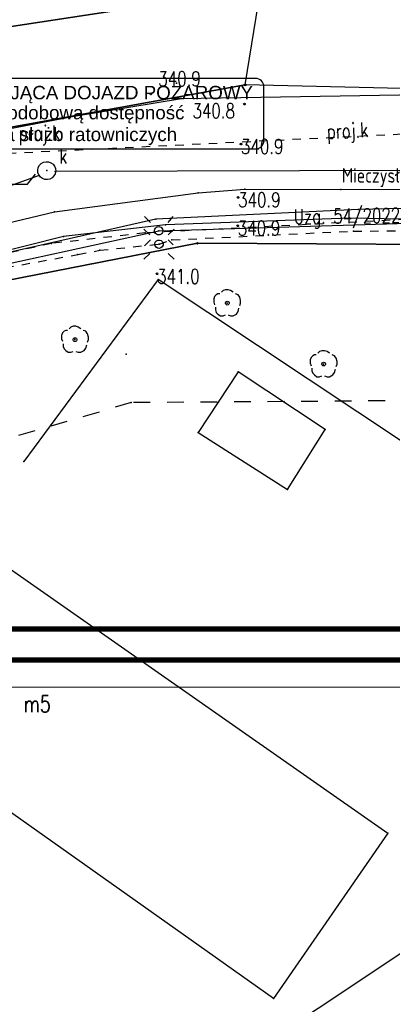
# Model space of a CAD drawing. Extents: x 5552506 to 5553307, y 5642054 to 5642708.
# Tile 13 of 72: x 5552858 to 5552880, y 5642383 to 5642442. Entities that reach past the tile are written whole.
import ezdxf
from ezdxf.enums import TextEntityAlignment as Align

# ---------------------------------------------------------------- set-up
doc = ezdxf.new("R2010")
doc.units = 0
doc.header["$MEASUREMENT"] = 0
doc.linetypes.add('1', pattern=[2, 1, -1])
doc.linetypes.add('2', pattern=[1, 0.5, -0.5])
for name, color, linetype, lineweight in [('3DPLAN_A_TABELKA POMIESZCZEŃ', 7, 'Continuous', 0), ('A_SC_WID', 1, 'Continuous', 18), ('A_TXT_TABELKI', 145, 'Continuous', 5)]:
    doc.layers.add(name, color=color, linetype=linetype, lineweight=lineweight)
for name, color, linetype in [('drzewa', 98, 'Continuous'), ('EGB_Budynek', 7, 'Continuous'), ('EGB_DzialkaEwidencyjna', 7, 'Continuous'), ('EGB_KonturUzytkuGruntowego', 7, 'Continuous'), ('EGB_PunktGraniczny', 7, 'Continuous'), ('GES_PrzewodElektroenergetyczny', 7, 'Continuous'), ('GES_PrzewodKanalizacyjny', 7, 'Continuous'), ('GES_PrzewodTelekomunikacyjny', 7, 'Continuous'), ('GES_Rzedna', 7, 'Continuous'), ('GES_UrzadzeniaSiecElektroenerge', 7, 'Continuous'), ('GES_UrzadzeniaSiecKanalizacyjna', 7, 'Continuous'), ('OT_Komunikacja', 7, 'Continuous'), ('OT_Rzedna', 7, 'Continuous'), ('przew_d_wodociagowy', 5, 'Continuous'), ('zakres', 7, 'Continuous')]:
    doc.layers.add(name, color=color, linetype=linetype)
doc.styles.add('J-SWIS', font='arial.ttf', dxfattribs={"width": 0.8})
doc.styles.add('STYL_ARIAL', font='simplex', dxfattribs={"width": 0.75, "oblique": 0.1})

# ---------------------------------------------------------------- blocks, each defined once
blk = doc.blocks.new('DLI')
at = {"color": 7}
for points in [[(0.7, 1.3, 0), (0.4, 1.5, 0), (0.1, 1.6, 0), (-0.2, 1.6, 0), (-0.5, 1.5, 0), (-0.7, 1.3, 0)], [(-0.9, 1.1, 0), (-1.1, 1.1, 0), (-1.3, 1, 0), (-1.5, 0.8, 0), (-1.6, 0.5, 0), (-1.6, 0.1, 0), (-1.5, -0.2, 0)], [(0, 0.2236, 0), (0.097, 0.2015, 0), (0.1748, 0.1394, 0), (0.218, 0.0498, 0), (0.218, -0.0498, 0), (0.1748, -0.1394, 0), (0.097, -0.2015, 0), (0, -0.2236, 0), (-0.097, -0.2015, 0), (-0.1748, -0.1394, 0), (-0.218, -0.0498, 0), (-0.218, 0.0498, 0), (-0.1748, 0.1394, 0), (-0.097, 0.2015, 0), (0, 0.2236, 0)], [(1.5, -0.3, 0), (1.6, 0, 0), (1.6, 0.3, 0), (1.5, 0.7, 0), (1.3, 1, 0), (1, 1.1, 0)], [(-1.4, -0.5, 0), (-1.4, -0.8, 0), (-1.3, -1.1, 0), (-1.1, -1.3, 0), (-0.8, -1.5, 0), (-0.5, -1.5, 0), (-0.2, -1.4, 0)], [(0.1, -1.4, 0), (0.4, -1.5, 0), (0.7, -1.5, 0), (1.1, -1.3, 0), (1.3, -1, 0), (1.4, -0.6, 0)]]:
    blk.add_polyline3d(points, dxfattribs=at)
blk = doc.blocks.new('RTPW01')
at = {"color": 7}
blk.add_polyline3d([(0, 0.1, 0), (0.0643, 0.0766, 0), (0.0985, 0.0174, 0), (0.0866, -0.05, 0), (0.0342, -0.094, 0), (-0.0342, -0.094, 0), (-0.0866, -0.05, 0), (-0.0985, 0.0174, 0), (-0.0643, 0.0766, 0), (0, 0.1, 0)], dxfattribs=at)
blk = doc.blocks.new('SUSM01')
at = {"color": 7}
for points in [[(-1, 1, 0), (-1.7, 1.7, 0)], [(1.1, 1, 0), (1.7, 1.7, 0)], [(-1, -1.1, 0), (-1.7, -1.8, 0)], [(1.1, -1.1, 0), (1.7, -1.7, 0)]]:
    blk.add_polyline3d(points, dxfattribs=at)
blk = doc.blocks.new('SLU')
at = {"color": 7}
blk.add_polyline3d([(0, 0.5, 0), (0.1409, 0.4797, 0), (0.2703, 0.4206, 0), (0.3779, 0.3274, 0), (0.4548, 0.2077, 0), (0.4949, 0.0712, 0), (0.4949, -0.0712, 0), (0.4548, -0.2077, 0), (0.3779, -0.3274, 0), (0.2703, -0.4206, 0), (0.1409, -0.4797, 0), (0, -0.5, 0), (-0.1409, -0.4797, 0), (-0.2703, -0.4206, 0), (-0.3779, -0.3274, 0), (-0.4548, -0.2077, 0), (-0.4949, -0.0712, 0), (-0.4949, 0.0712, 0), (-0.4548, 0.2077, 0), (-0.3779, 0.3274, 0), (-0.2703, 0.4206, 0), (-0.1409, 0.4797, 0), (0, 0.5, 0)], dxfattribs=at)

msp = doc.modelspace()

# ---------------------------------------------------------------- linework, layer by layer
at = {"color": 7}
for p in [(5552865.86, 5642437.53, 340.9), (5552867.69, 5642437.25), (5552871.45, 5642436.92, 340.8), (5552861.29, 5642436.2), (5552871.24, 5642434.54, 340.9), (5552859.66, 5642432.95), (5552860.17, 5642432.9), (5552859.208, 5642432.664), (5552868.69, 5642431.63), (5552871.47, 5642431.85), (5552877.19, 5642431.82), (5552871.07, 5642431.35, 340.9), (5552860.13, 5642430.48), (5552878.23, 5642430.62), (5552866.17, 5642430.06), (5552877.74, 5642430.12), (5552866.34, 5642429.36), (5552866.34, 5642429.36), (5552866.74, 5642429.71), (5552871.05, 5642429.66, 340.9), (5552860.65, 5642429.01), (5552866.24, 5642426.79, 341), (5552866.31, 5642426.45), (5552864.4, 5642422), (5552871.07, 5642420.94), (5552871.07, 5642420.94), (5552864.7, 5642419.1), (5552876.27, 5642417.49), (5552868.69, 5642417.32), (5552858.3, 5642415.59), (5552874.01, 5642413.91)]:
    msp.add_point(p, dxfattribs=at)
at = {"layer": '3DPLAN_A_TABELKA POMIESZCZEŃ', "color": 1, "linetype": 'ByBlock'}
msp.add_lwpolyline([(5552761.03735, 5642402.10817), (5552971.03735, 5642402.10817), (5552971.03735, 5642550.60817), (5552761.03735, 5642550.60817)], close=True, dxfattribs=at)
at = {"layer": 'A_SC_WID', "lineweight": 30}
msp.add_lwpolyline([(5552847.31645, 5642434.2485), (5552872.11231, 5642434.2485, 0.41421356), (5552872.61231, 5642434.7485), (5552872.61231, 5642437.94928, 0.41421356), (5552872.11231, 5642438.44928), (5552847.31645, 5642438.44928, 0.41421356), (5552846.81645, 5642437.94928), (5552846.81645, 5642434.7485, 0.41421356)], format="xyb", close=True, dxfattribs=at)
at = {"layer": 'A_TXT_TABELKI', "color": 0, "const_width": 0.30708}
for points in [[(5552761.03735, 5642403.73737), (5553020.12403, 5642403.73737), (5553020.08946, 5642550.60817), (5552761.03735, 5642550.60817)], [(5552782.18344, 5642405.58737), (5553018.27403, 5642405.58737), (5553018.23946, 5642548.75817), (5552782.18344, 5642548.75817)]]:
    msp.add_lwpolyline(points, close=True, dxfattribs=at)
at = {"layer": 'drzewa', "color": 98}
for p in [(5552870.42, 5642425.04), (5552861.34, 5642422.86), (5552876.17, 5642421.4)]:
    msp.add_point(p, dxfattribs=at)
at = {"layer": 'EGB_Budynek', "color": 7}
for points in [[(5552869.22, 5642449.98, 0), (5552870.21, 5642443.51, 0), (5552843.02, 5642439.34, 0), (5552840.05, 5642438.88, 0), (5552839.1, 5642445.07, 0), (5552842.11, 5642445.56, 0), (5552869.22, 5642449.98, 0)], [(5552844.78, 5642418.06, 0), (5552879.99, 5642393.4, 0), (5552873.17, 5642383.53, 0), (5552838.13, 5642408.38, 0), (5552844.78, 5642418.06, 0)]]:
    msp.add_polyline3d(points, dxfattribs=at)
for p in [(5552879.99, 5642393.4), (5552873.17, 5642383.53)]:
    msp.add_point(p, dxfattribs=at)
at = {"layer": 'EGB_DzialkaEwidencyjna', "color": 7}
for points in [[(5552914.66, 5642524.09, 0), (5552884.57, 5642497.71, 0), (5552889.45, 5642492.68, 0), (5552865.87, 5642471.42, 0), (5552869.22, 5642449.98, 0), (5552870.21, 5642443.51, 0), (5552843.02, 5642439.34, 0), (5552847.18, 5642433.67, 0), (5552871.49, 5642438.07, 0), (5552872.41, 5642443.73, 0), (5552871.12, 5642443.76, 0), (5552871.26, 5642450.26, 0), (5552873.48, 5642450.22, 0), (5552899.85, 5642449.72, 0), (5552901.3, 5642456.99, 0), (5552914.66, 5642524.09, 0)], [(5552869.22, 5642449.98, 0), (5552842.11, 5642445.56, 0), (5552839.1, 5642445.07, 0), (5552840.05, 5642438.88, 0), (5552843.02, 5642439.34, 0), (5552870.21, 5642443.51, 0), (5552869.22, 5642449.98, 0)], [(5552839.1, 5642445.07, 0), (5552830.74, 5642439.96, 0), (5552833.92, 5642434.58, 0), (5552834.27, 5642428.7, 0), (5552820.61, 5642421.11, 0), (5552800.21, 5642406.62, 0), (5552784.15, 5642392.76, 0), (5552768.14, 5642376.62, 0), (5552720.96, 5642323.39, 0), (5552701.62, 5642301.74, 0), (5552706.7, 5642295.13, 0), (5552717.44, 5642306.43, 0), (5552729.15, 5642320.59, 0), (5552735.18, 5642327.54, 0), (5552769.27, 5642365.48, 0), (5552791.35, 5642387.5, 0), (5552806.86, 5642399.85, 0), (5552813.79, 5642404.68, 0), (5552827.38, 5642414.15, 0), (5552840.24, 5642421.26, 0), (5552854.32, 5642425.81, 0), (5552868.64, 5642428.61, 0), (5552897.02, 5642428.46, 0), (5552914.49, 5642426.71, 0)], [(5552989.36355, 5642415.76795, 0), (5552980.92, 5642418.75, 0), (5552913.24, 5642435.93, 0), (5552901.23, 5642437.37, 0), (5552871.49, 5642438.07, 0), (5552847.18, 5642433.67, 0), (5552843.02, 5642439.34, 0), (5552840.05, 5642438.88, 0), (5552839.1, 5642445.07, 0)], [(5552989.36355, 5642415.76795, 0), (5552980.92, 5642418.75, 0), (5552913.24, 5642435.93, 0), (5552901.23, 5642437.37, 0), (5552871.49, 5642438.07, 0), (5552872.41, 5642443.73, 0)], [(5552868.64, 5642428.61, 0), (5552854.32, 5642425.81, 0), (5552840.24, 5642421.26, 0), (5552827.38, 5642414.15, 0), (5552813.79, 5642404.68, 0), (5552806.86, 5642399.85, 0), (5552791.35, 5642387.5, 0), (5552838.62, 5642354.95, 0), (5552857.06, 5642370.43, 0), (5552888.33, 5642391.28, 0), (5552900.48, 5642424.62, 0), (5552897.02, 5642428.46, 0), (5552868.64, 5642428.61, 0)]]:
    msp.add_polyline3d(points, dxfattribs=at)
for p in [(5552871.49, 5642438.07), (5552871.49, 5642438.07), (5552871.49, 5642438.07), (5552868.64, 5642428.61), (5552868.64, 5642428.61), (5552868.64, 5642428.61)]:
    msp.add_point(p, dxfattribs=at)
at = {"layer": 'EGB_KonturUzytkuGruntowego', "color": 3}
for points in [[(5552843.02, 5642439.34, 0), (5552870.21, 5642443.51, 0), (5552869.22, 5642449.98, 0), (5552865.87, 5642471.42, 0), (5552889.45, 5642492.68, 0), (5552884.57, 5642497.71, 0), (5552914.66, 5642524.09, 0), (5552901.3, 5642456.99, 0), (5552899.85, 5642449.72, 0), (5552873.48, 5642450.22, 0), (5552871.26, 5642450.26, 0), (5552871.12, 5642443.76, 0), (5552872.41, 5642443.73, 0), (5552901.71, 5642443.12, 0), (5552903.15, 5642442.99, 0), (5552907.04, 5642443.1, 0), (5552949.9401, 5642432.3201, 0), (5552951.0501, 5642431.8601, 0), (5552951.05, 5642431.86, 0), (5552989.34583, 5642422.23675, 0)], [(5552869.22, 5642449.98, 0), (5552842.11, 5642445.56, 0), (5552839.1, 5642445.07, 0), (5552840.05, 5642438.88, 0), (5552843.02, 5642439.34, 0), (5552870.21, 5642443.51, 0), (5552869.22, 5642449.98, 0)], [(5552989.36355, 5642415.76795, 0), (5552980.92, 5642418.75, 0), (5552913.24, 5642435.93, 0), (5552901.23, 5642437.37, 0), (5552871.49, 5642438.07, 0), (5552847.18, 5642433.67, 0), (5552843.02, 5642439.34, 0)], [(5552735.18, 5642327.54, 0), (5552736.93, 5642324.21, 0), (5552771.58, 5642299.89, 0), (5552776.83, 5642298.98, 0), (5552786.84, 5642291.89, 0), (5552797.83, 5642318.44, 0), (5552838.62, 5642354.95, 0), (5552857.06, 5642370.43, 0), (5552888.33, 5642391.28, 0), (5552900.48, 5642424.62, 0), (5552897.02, 5642428.46, 0), (5552868.64, 5642428.61, 0), (5552854.32, 5642425.81, 0), (5552840.24, 5642421.26, 0), (5552827.38, 5642414.15, 0), (5552813.79, 5642404.68, 0), (5552806.86, 5642399.85, 0), (5552791.35, 5642387.5, 0), (5552769.27, 5642365.48, 0), (5552735.18, 5642327.54, 0)]]:
    msp.add_polyline3d(points, dxfattribs=at)
at = {"layer": 'EGB_PunktGraniczny', "color": 7}
for points in [[(5552871.4549, 5642438.0344, 0), (5552871.44, 5642438.0696, 0), (5552871.4544, 5642438.1051, 0), (5552871.4896, 5642438.12, 0), (5552871.5251, 5642438.1056, 0), (5552871.54, 5642438.0704, 0), (5552871.5256, 5642438.0349, 0), (5552871.4904, 5642438.02, 0), (5552871.4549, 5642438.0344, 0)], [(5552871.4584, 5642438.0379, 0), (5552871.445, 5642438.0696, 0), (5552871.4579, 5642438.1016, 0), (5552871.4896, 5642438.115, 0), (5552871.5216, 5642438.1021, 0), (5552871.535, 5642438.0704, 0), (5552871.5221, 5642438.0384, 0), (5552871.4904, 5642438.025, 0), (5552871.4584, 5642438.0379, 0)], [(5552871.4619, 5642438.0415, 0), (5552871.45, 5642438.0697, 0), (5552871.4615, 5642438.0981, 0), (5552871.4897, 5642438.11, 0), (5552871.5181, 5642438.0985, 0), (5552871.53, 5642438.0703, 0), (5552871.5185, 5642438.0419, 0), (5552871.4903, 5642438.03, 0), (5552871.4619, 5642438.0415, 0)], [(5552871.4655, 5642438.0451, 0), (5552871.455, 5642438.0697, 0), (5552871.4651, 5642438.0945, 0), (5552871.4897, 5642438.105, 0), (5552871.5145, 5642438.0949, 0), (5552871.525, 5642438.0703, 0), (5552871.5149, 5642438.0455, 0), (5552871.4903, 5642438.035, 0), (5552871.4655, 5642438.0451, 0)], [(5552871.469, 5642438.0486, 0), (5552871.46, 5642438.0698, 0), (5552871.4686, 5642438.091, 0), (5552871.4898, 5642438.1, 0), (5552871.511, 5642438.0914, 0), (5552871.52, 5642438.0702, 0), (5552871.5114, 5642438.049, 0), (5552871.4902, 5642438.04, 0), (5552871.469, 5642438.0486, 0)], [(5552871.4725, 5642438.0522, 0), (5552871.465, 5642438.0698, 0), (5552871.4722, 5642438.0875, 0), (5552871.4898, 5642438.095, 0), (5552871.5075, 5642438.0878, 0), (5552871.515, 5642438.0702, 0), (5552871.5078, 5642438.0525, 0), (5552871.4902, 5642438.045, 0), (5552871.4725, 5642438.0522, 0)], [(5552871.476, 5642438.0557, 0), (5552871.47, 5642438.0698, 0), (5552871.4757, 5642438.084, 0), (5552871.4898, 5642438.09, 0), (5552871.504, 5642438.0843, 0), (5552871.51, 5642438.0702, 0), (5552871.5043, 5642438.056, 0), (5552871.4902, 5642438.05, 0), (5552871.476, 5642438.0557, 0)], [(5552871.4795, 5642438.0593, 0), (5552871.475, 5642438.0699, 0), (5552871.4793, 5642438.0805, 0), (5552871.4899, 5642438.085, 0), (5552871.5005, 5642438.0807, 0), (5552871.505, 5642438.0701, 0), (5552871.5007, 5642438.0595, 0), (5552871.4901, 5642438.055, 0), (5552871.4795, 5642438.0593, 0)], [(5552871.483, 5642438.0629, 0), (5552871.48, 5642438.0699, 0), (5552871.4829, 5642438.077, 0), (5552871.4899, 5642438.08, 0), (5552871.497, 5642438.0771, 0), (5552871.5, 5642438.0701, 0), (5552871.4971, 5642438.063, 0), (5552871.4901, 5642438.06, 0), (5552871.483, 5642438.0629, 0)], [(5552871.4865, 5642438.0664, 0), (5552871.485, 5642438.07, 0), (5552871.4864, 5642438.0735, 0), (5552871.49, 5642438.075, 0), (5552871.4935, 5642438.0736, 0), (5552871.495, 5642438.07, 0), (5552871.4936, 5642438.0665, 0), (5552871.49, 5642438.065, 0), (5552871.4865, 5642438.0664, 0)], [(5552868.6049, 5642428.5744, 0), (5552868.59, 5642428.6096, 0), (5552868.6044, 5642428.6451, 0), (5552868.6396, 5642428.66, 0), (5552868.6751, 5642428.6456, 0), (5552868.69, 5642428.6104, 0), (5552868.6756, 5642428.5749, 0), (5552868.6404, 5642428.56, 0), (5552868.6049, 5642428.5744, 0)], [(5552868.6084, 5642428.5779, 0), (5552868.595, 5642428.6096, 0), (5552868.6079, 5642428.6416, 0), (5552868.6396, 5642428.655, 0), (5552868.6716, 5642428.6421, 0), (5552868.685, 5642428.6104, 0), (5552868.6721, 5642428.5784, 0), (5552868.6404, 5642428.565, 0), (5552868.6084, 5642428.5779, 0)], [(5552868.6119, 5642428.5815, 0), (5552868.6, 5642428.6097, 0), (5552868.6115, 5642428.6381, 0), (5552868.6397, 5642428.65, 0), (5552868.6681, 5642428.6385, 0), (5552868.68, 5642428.6103, 0), (5552868.6685, 5642428.5819, 0), (5552868.6403, 5642428.57, 0), (5552868.6119, 5642428.5815, 0)], [(5552868.6155, 5642428.5851, 0), (5552868.605, 5642428.6097, 0), (5552868.6151, 5642428.6345, 0), (5552868.6397, 5642428.645, 0), (5552868.6645, 5642428.6349, 0), (5552868.675, 5642428.6103, 0), (5552868.6649, 5642428.5855, 0), (5552868.6403, 5642428.575, 0), (5552868.6155, 5642428.5851, 0)], [(5552868.619, 5642428.5886, 0), (5552868.61, 5642428.6098, 0), (5552868.6186, 5642428.631, 0), (5552868.6398, 5642428.64, 0), (5552868.661, 5642428.6314, 0), (5552868.67, 5642428.6102, 0), (5552868.6614, 5642428.589, 0), (5552868.6402, 5642428.58, 0), (5552868.619, 5642428.5886, 0)], [(5552868.6225, 5642428.5922, 0), (5552868.615, 5642428.6098, 0), (5552868.6222, 5642428.6275, 0), (5552868.6398, 5642428.635, 0), (5552868.6575, 5642428.6278, 0), (5552868.665, 5642428.6102, 0), (5552868.6578, 5642428.5925, 0), (5552868.6402, 5642428.585, 0), (5552868.6225, 5642428.5922, 0)], [(5552868.626, 5642428.5957, 0), (5552868.62, 5642428.6098, 0), (5552868.6257, 5642428.624, 0), (5552868.6398, 5642428.63, 0), (5552868.654, 5642428.6243, 0), (5552868.66, 5642428.6102, 0), (5552868.6543, 5642428.596, 0), (5552868.6402, 5642428.59, 0), (5552868.626, 5642428.5957, 0)], [(5552868.6295, 5642428.5993, 0), (5552868.625, 5642428.6099, 0), (5552868.6293, 5642428.6205, 0), (5552868.6399, 5642428.625, 0), (5552868.6505, 5642428.6207, 0), (5552868.655, 5642428.6101, 0), (5552868.6507, 5642428.5995, 0), (5552868.6401, 5642428.595, 0), (5552868.6295, 5642428.5993, 0)], [(5552868.633, 5642428.6029, 0), (5552868.63, 5642428.6099, 0), (5552868.6329, 5642428.617, 0), (5552868.6399, 5642428.62, 0), (5552868.647, 5642428.6171, 0), (5552868.65, 5642428.6101, 0), (5552868.6471, 5642428.603, 0), (5552868.6401, 5642428.6, 0), (5552868.633, 5642428.6029, 0)], [(5552868.6365, 5642428.6064, 0), (5552868.635, 5642428.61, 0), (5552868.6364, 5642428.6135, 0), (5552868.64, 5642428.615, 0), (5552868.6435, 5642428.6136, 0), (5552868.645, 5642428.61, 0), (5552868.6436, 5642428.6065, 0), (5552868.64, 5642428.605, 0), (5552868.6365, 5642428.6064, 0)]]:
    msp.add_polyline3d(points, dxfattribs=at)
for p in [(5552871.49, 5642438.07), (5552868.64, 5642428.61)]:
    msp.add_point(p, dxfattribs=at)
at = {"layer": 'GES_PrzewodElektroenergetyczny', "color": 1}
msp.add_polyline3d([(5552838.85, 5642421.64, 0), (5552853.2, 5642426.5, 0), (5552866.34, 5642429.36, 0), (5552883.8, 5642429.9, 0), (5552894.89, 5642429.38, 341.7), (5552898.72, 5642428.87, 0), (5552899.35, 5642425.87, 0), (5552899.32, 5642425.51, 0)], dxfattribs=at)
at = {"layer": 'GES_PrzewodElektroenergetyczny', "color": 1, "linetype": '2'}
msp.add_polyline3d([(5552812.5663, 5642404.1981, 0), (5552818.8383, 5642408.7061, 0), (5552824.9703, 5642413.1021, 0), (5552830.5703, 5642416.6301, 0), (5552835.2183, 5642419.3461, 0), (5552839.0263, 5642421.1661, 0), (5552842.9743, 5642422.7061, 0), (5552853.2503, 5642426.4301, 0), (5552861.5103, 5642427.9421, 0), (5552862.8263, 5642428.1941, 0), (5552866.3543, 5642428.5581, 0), (5552867.1103, 5642428.8101, 0), (5552877.9463, 5642429.3421, 0), (5552887.8303, 5642429.3701, 0), (5552891.8343, 5642429.3701, 0), (5552891.8343, 5642428.7821, 0), (5552894.7743, 5642428.6981, 0)], dxfattribs=at)
at = {"layer": 'GES_PrzewodElektroenergetyczny', "color": 7}
for p in [(5552877.9463, 5642429.3421), (5552867.1103, 5642428.8101), (5552862.8263, 5642428.1941), (5552866.3543, 5642428.5581), (5552861.5103, 5642427.9421)]:
    msp.add_point(p, dxfattribs=at)
at = {"layer": 'GES_PrzewodKanalizacyjny', "color": 36, "linetype": '2'}
msp.add_polyline3d([(5552725.7661, 5642322.4596, 0), (5552727.0821, 5642325.9876, 0), (5552738.998, 5642340.9652, 0), (5552739.1781, 5642341.1916, 0), (5552747.7181, 5642350.7396, 0), (5552759.1981, 5642363.4236, 0), (5552770.8181, 5642375.5476, 0), (5552779.9181, 5642385.1796, 0), (5552787.4221, 5642391.6476, 0), (5552787.6272, 5642391.8194, 0), (5552804.5301, 5642405.9836, 0), (5552819.9021, 5642417.7436, 0), (5552833.3701, 5642424.7996, 0), (5552840.0341, 5642428.2716, 0), (5552857.3381, 5642433.9836, 0), (5552890.966, 5642435.6356, 0), (5552907.738, 5642431.6596, 0), (5552927.8763, 5642427.1015, 0), (5552928.15, 5642427.0396, 0), (5552950.578, 5642420.7956, 0), (5552974.882, 5642415.0276, 0), (5552982.778, 5642413.0956, 0)], dxfattribs=at)
at = {"layer": 'GES_PrzewodKanalizacyjny', "color": 34}
for points in [[(5552859.284, 5642432.568, 0), (5552859.1916, 5642432.6894, 0), (5552859.1372, 5642432.8319, 0), (5552859.1251, 5642432.984, 0), (5552859.1563, 5642433.1333, 0), (5552859.2284, 5642433.2678, 0), (5552859.3354, 5642433.3765, 0), (5552859.4687, 5642433.4507, 0), (5552859.6175, 5642433.4843, 0), (5552859.7697, 5642433.4746, 0), (5552859.9131, 5642433.4225, 0), (5552860.036, 5642433.332, 0), (5552860.1284, 5642433.2106, 0), (5552860.1828, 5642433.0681, 0), (5552860.1949, 5642432.916, 0), (5552860.1637, 5642432.7667, 0), (5552860.0916, 5642432.6322, 0), (5552859.9846, 5642432.5235, 0), (5552859.8513, 5642432.4493, 0), (5552859.7025, 5642432.4157, 0), (5552859.5503, 5642432.4254, 0), (5552859.4069, 5642432.4775, 0), (5552859.284, 5642432.568, 0)], [(5552901.1, 5642433.18, 0), (5552882, 5642432.96, 0), (5552860.17, 5642432.9, 0)], [(5552859.208, 5642432.664, 0), (5552841.655, 5642426.359, 0)]]:
    msp.add_polyline3d(points, dxfattribs=at)
at = {"layer": 'GES_PrzewodTelekomunikacyjny', "color": 30, "linetype": '2'}
msp.add_polyline3d([(5552930.5534, 5642424.5765, 0), (5552922.5743, 5642426.4723, 0), (5552917.1143, 5642427.8583, 0), (5552912.2283, 5642429.0763, 0), (5552906.5303, 5642430.1263, 0), (5552897.0103, 5642430.4483, 0), (5552883.1363, 5642430.1403, 0), (5552865.5243, 5642429.2303, 0), (5552859.9383, 5642428.6003, 0), (5552850.3763, 5642426.5003, 0), (5552841.9763, 5642423.7843, 0), (5552837.0763, 5642421.7823, 0), (5552827.7103, 5642416.9383, 0), (5552821.5363, 5642412.9343, 0), (5552814.2563, 5642407.5303, 0), (5552806.6975, 5642402.0481, 0)], dxfattribs=at)
at = {"layer": 'GES_PrzewodTelekomunikacyjny', "color": 7}
for p in [(5552865.5243, 5642429.2303), (5552859.9383, 5642428.6003)]:
    msp.add_point(p, dxfattribs=at)
at = {"layer": 'GES_Rzedna', "color": 7}
msp.add_polyline3d([(5552855.35, 5642432.135, 0), (5552858.5104, 5642432.135, 0), (5552858.99, 5642432.74, 0)], dxfattribs=at)
at = {"layer": 'GES_UrzadzeniaSiecElektroenerge', "color": 7}
for points in [[(5552865.4543, 5642429.4581, 0), (5552865.8043, 5642429.1081, 0)], [(5552867.2543, 5642429.4581, 0), (5552866.9043, 5642429.1081, 0)], [(5552866.1789, 5642428.3799, 0), (5552866.1216, 5642428.4666, 0), (5552866.1045, 5642428.5692, 0), (5552866.1306, 5642428.6698, 0), (5552866.1954, 5642428.7511, 0), (5552866.2877, 5642428.7991, 0), (5552866.3914, 5642428.8053, 0), (5552866.4888, 5642428.7689, 0), (5552866.5629, 5642428.6959, 0), (5552866.6009, 5642428.5992, 0), (5552866.5963, 5642428.4953, 0), (5552866.5498, 5642428.4023, 0), (5552866.4696, 5642428.3363, 0), (5552866.3694, 5642428.3086, 0), (5552866.2666, 5642428.324, 0), (5552866.1789, 5642428.3799, 0)], [(5552865.4543, 5642427.6581, 0), (5552865.8043, 5642428.0081, 0)], [(5552867.2543, 5642427.6581, 0), (5552866.9043, 5642428.0081, 0)]]:
    msp.add_polyline3d(points, dxfattribs=at)
at = {"layer": 'OT_Komunikacja', "color": 7}
for points in [[(5552835.38, 5642446.85, 0), (5552838.62, 5642439.33, 0), (5552840.12, 5642435.3, 0), (5552841.06, 5642433.61, 0), (5552842.45, 5642432.93, 0), (5552844.07, 5642432.62, 0), (5552847.45, 5642432.94, 0), (5552854.57, 5642434.91, 0), (5552861.29, 5642436.2, 0), (5552867.69, 5642437.25, 0), (5552888.96, 5642437.61, 0), (5552899.82, 5642436.81, 0), (5552908.01, 5642435.77, 0)], [(5552807.44, 5642403.51, 0), (5552815.3, 5642409.52, 0), (5552822.07, 5642414.18, 0), (5552825.78, 5642416.84, 0), (5552832.17, 5642420.48, 0), (5552839.14, 5642423.99, 0), (5552842.69, 5642425.43, 0), (5552848.92, 5642427.63, 0), (5552854.95, 5642429.26, 0), (5552860.13, 5642430.48, 0), (5552868.69, 5642431.63, 0), (5552871.47, 5642431.85, 0), (5552877.19, 5642431.82, 0), (5552883.64, 5642431.85, 0), (5552888.47, 5642431.76, 0), (5552894.93, 5642431.76, 0), (5552897.8, 5642431.31, 0), (5552899.4, 5642430.48, 0), (5552900.49, 5642429.39, 0), (5552901.32, 5642428.43, 0)], [(5552899.59, 5642427.91, 0), (5552897.8, 5642429.13, 0), (5552896.72, 5642429.57, 0), (5552895.06, 5642429.77, 0), (5552877.74, 5642430.12, 0), (5552866.74, 5642429.71, 0), (5552860.65, 5642429.01, 0), (5552852.37, 5642426.93, 0), (5552846.37, 5642425.05, 0), (5552845.21, 5642424.69, 0), (5552845.09, 5642424.15, 0), (5552845.34, 5642423.86, 0), (5552856.81, 5642415.84, 0)], [(5552881.17, 5642416.56, 0), (5552866.31, 5642426.45, 0), (5552858.3, 5642415.59, 0)], [(5552871.07, 5642420.94, 0), (5552868.69, 5642417.32, 0), (5552874.01, 5642413.91, 0), (5552876.27, 5642417.49, 0), (5552871.07, 5642420.94, 0)]]:
    msp.add_polyline3d(points, dxfattribs=at)
at = {"layer": 'przew_d_wodociagowy', "color": 5}
msp.add_polyline3d([(5552900.36, 5642429.78, 0), (5552888.82, 5642430.86, 0), (5552878.23, 5642430.62, 0), (5552866.17, 5642430.06, 0), (5552857.58, 5642428.1, 0), (5552846.96, 5642425.23, 0), (5552844.33, 5642423.79, 0)], dxfattribs=at)
at = {"layer": 'zakres', "color": 7, "linetype": '1'}
msp.add_polyline3d([(5552766.8, 5642479.5, 0), (5552834.91, 5642544.08, 0), (5552842.71, 5642544.66, 0), (5552879.39, 5642544.78, 0), (5552882.9, 5642544.66, 0), (5552913.2, 5642515.4, 0), (5552921, 5642505.3, 0), (5552918.24, 5642487.83, 0), (5552917.09, 5642481.79, 0), (5552913.98, 5642475.45, 0), (5552910.44, 5642467.95, 0), (5552907.41, 5642459.65, 0), (5552901.61, 5642449.68, 0), (5552897.24, 5642419.04, 0), (5552897.83, 5642419.33, 0), (5552864.7, 5642419.1, 0), (5552847.9, 5642414.2, 0), (5552834.1, 5642406.8, 0), (5552823, 5642402.9, 0), (5552805.78, 5642404.04, 0), (5552761.71, 5642444.76, 0), (5552760.8, 5642465.6, 0), (5552766.8, 5642479.5, 0)], dxfattribs=at)

# ---------------------------------------------------------------- block references
at = {"color": 7, "xscale": 0.5, "yscale": 0.5}
for name, p in [('RTPW01', (5552865.86, 5642437.53)), ('RTPW01', (5552871.45, 5642436.92)), ('RTPW01', (5552871.24, 5642434.54)), ('RTPW01', (5552871.07, 5642431.35)), ('SUSM01', (5552866.34, 5642429.36)), ('SLU', (5552866.34, 5642429.36)), ('RTPW01', (5552871.05, 5642429.66)), ('RTPW01', (5552866.24, 5642426.79))]:
    msp.add_blockref(name, p, dxfattribs=at)
at = {"layer": 'drzewa', "color": 98, "xscale": 0.5, "yscale": 0.5}
for p in [(5552870.42, 5642425.04), (5552861.34, 5642422.86), (5552876.17, 5642421.4)]:
    msp.add_blockref('DLI', p, dxfattribs=at)

# ---------------------------------------------------------------- texts
at = {"layer": 'A_SC_WID', "style": 'J-SWIS'}
for s, p in [('BRAMA ZAPEWNIAJĄCA DOJAZD POŻAROWY', (5552847.37193, 5642437.20802)), ('należy zapewnić całodobową dostępność ', (5552847.37193, 5642436.01142)), ('bramy wjazdowej dla służb ratowniczych', (5552847.37193, 5642434.71155))]:
    msp.add_text(s, height=0.8, dxfattribs=at).set_placement(p)
at = {"layer": 'EGB_Budynek', "color": 7, "style": 'STYL_ARIAL', "width": 0.75}
msp.add_text('m5', height=1, dxfattribs=at).set_placement((5552858.2897, 5642400.3148), align=Align.BOTTOM_LEFT)
at = {"layer": 'EGB_DzialkaEwidencyjna', "color": 7, "style": 'STYL_ARIAL', "width": 0.75}
msp.add_text('Mieczysława Karłowicza', height=0.875, dxfattribs=at).set_placement((5552877.26, 5642431.9686), align=Align.BOTTOM_LEFT)
at = {"layer": 'GES_PrzewodKanalizacyjny', "color": 36, "style": 'STYL_ARIAL', "width": 0.75}
msp.add_text('proj.k', height=0.875, rotation=2.8, dxfattribs=at).set_placement((5552876.3816, 5642434.5796), align=Align.BOTTOM_LEFT)
at = {"layer": 'GES_PrzewodKanalizacyjny', "color": 34, "style": 'STYL_ARIAL', "width": 0.75}
msp.add_text('k', height=0.875, dxfattribs=at).set_placement((5552860.4, 5642433.1186), align=Align.BOTTOM_LEFT)
at = {"layer": 'GES_PrzewodKanalizacyjny', "color": 7, "style": 'STYL_ARIAL', "width": 0.75}
msp.add_text('Uzg. 54/2022', height=0.875, rotation=0.8, dxfattribs=at).set_placement((5552874.3919, 5642429.4987), align=Align.BOTTOM_LEFT)
at = {"layer": 'GES_UrzadzeniaSiecKanalizacyjna', "color": 36, "style": 'STYL_ARIAL', "width": 0.75}
msp.add_text('proj.k', height=0.875, dxfattribs=at).set_placement((5552857.98, 5642434.4986), align=Align.BOTTOM_LEFT)
at = {"layer": 'OT_Rzedna', "color": 7, "style": 'STYL_ARIAL', "width": 0.75}
for s, p in [('340.9', (5552866.31, 5642437.7286)), ('340.8', (5552868.35, 5642435.8186)), ('340.9', (5552871.24, 5642433.6886)), ('340.9', (5552871.07, 5642430.4986)), ('340.9', (5552871.05, 5642428.8086)), ('341.0', (5552866.24, 5642425.9386))]:
    msp.add_text(s, height=0.875, dxfattribs=at).set_placement(p, align=Align.BOTTOM_LEFT)

doc.saveas('drawing.dxf')
